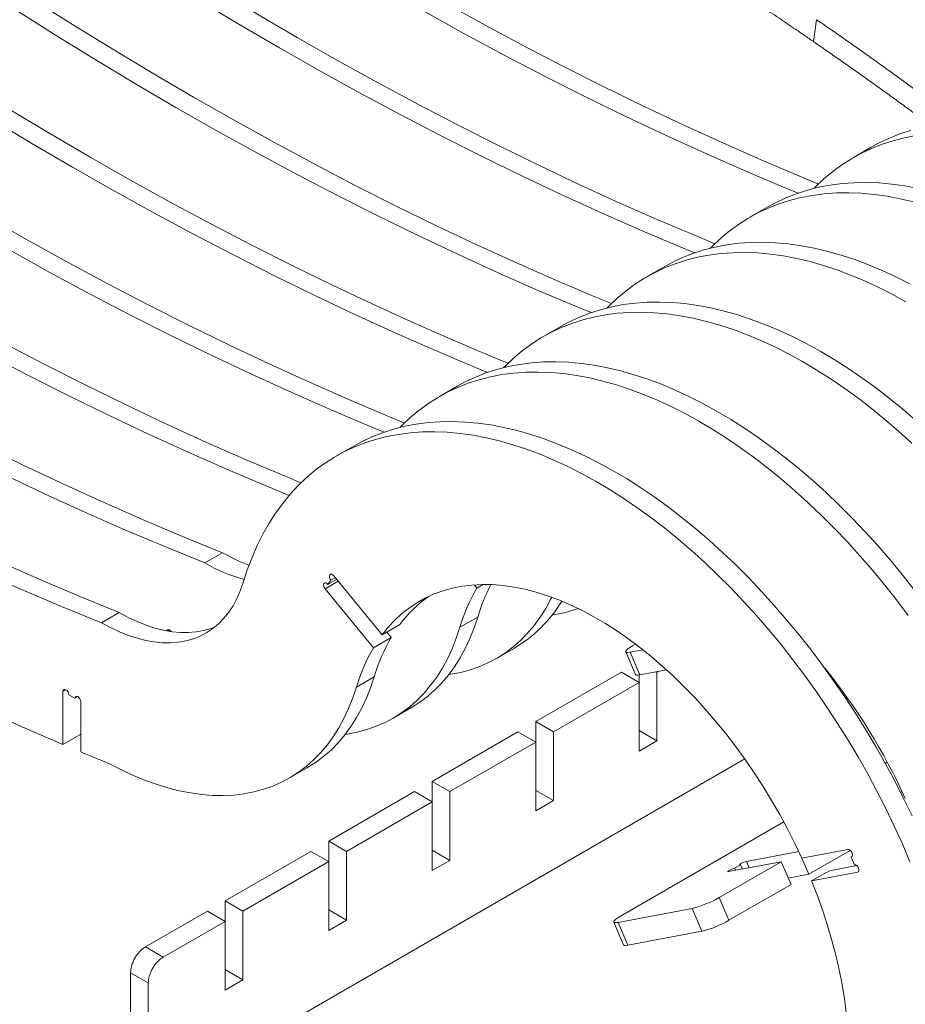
# Model space of a CAD drawing. Header units: millimetres. Extents: x -1732 to 6309, y -3588 to 3891.
# Tile 9 of 18: x 5489 to 5913, y -316 to 154. Entities that reach past the tile are written whole.
import ezdxf

# ---------------------------------------------------------------- set-up
doc = ezdxf.new("R2010")
doc.units = ezdxf.units.MM

msp = doc.modelspace()

# ---------------------------------------------------------------- linework, layer by layer
at = {"color": 7, "linetype": 'Continuous', "lineweight": 15}
for p, q in [((5868.84, 143.9), (5870.32, 154.4)), ((5896.44, 93.4), (5887.95, 88.5)), ((5846.94, 64.83), (5838.46, 59.93)), ((5797.45, 36.25), (5788.96, 31.35)), ((5747.95, 7.68), (5739.46, 2.78)), ((5698.45, -20.9), (5689.97, -25.8)), ((5648.95, -49.47), (5640.47, -54.37)), ((5577.78, -105.39), (5586.27, -100.49)), ((5640.08, -112.45), (5638, -113.65)), ((5662.51, -139.79), (5639.38, -111.59)), ((5636.63, -115.71), (5640.79, -113.31)), ((5638, -113.65), (5636.63, -115.71)), ((5706.63, -115.87), (5707.88, -117.4)), ((5710.83, -115.7), (5707.88, -117.4)), ((5635.26, -117.78), (5658.39, -145.97)), ((5528.29, -133.97), (5536.77, -129.07)), ((5699.76, -136.15), (5708.24, -131.25)), ((5662.51, -139.79), (5670.99, -134.89)), ((5666.87, -141.07), (5658.39, -145.97)), ((5664.75, -138.49), (5666.87, -141.07)), ((5782.3, -145.06), (5783.74, -144.24)), ((5717.27, -151.05), (5725.76, -146.15)), ((5779.01, -147.91), (5783.7, -158.79)), ((5787.18, -146.9), (5781.13, -148.04)), ((5785.81, -158.91), (5781.13, -148.04)), ((5650.26, -164.72), (5658.75, -159.82)), ((5777, -157.59), (5735.98, -181.27)), ((5785.48, -162.49), (5777, -157.59)), ((5785.48, -162.49), (5785.48, -158.97)), ((5798.53, -156.52), (5785.81, -158.91)), ((5793.68, -157.43), (5793.97, -157.59)), ((5794.53, -157.27), (5793.97, -157.59)), ((5793.97, -190.49), (5793.97, -157.59)), ((5785.48, -162.49), (5744.47, -186.17)), ((5785.48, -162.49), (5785.48, -195.38)), ((5509.9, -166.85), (5509.9, -192.24)), ((5515.56, -170.11), (5512.73, -168.48)), ((5516.97, -169.3), (5515.56, -170.11)), ((5518.39, -195.79), (5518.39, -171.75)), ((5884.78, -170.95), (5885.45, -170.56)), ((5667.78, -179.63), (5676.26, -174.73)), ((5735.98, -181.27), (5744.47, -186.17)), ((5735.98, -191.06), (5735.98, -181.27)), ((5518.39, -187.34), (5509.9, -192.24)), ((5727.5, -186.17), (5686.49, -209.84)), ((5735.98, -191.06), (5727.5, -186.17)), ((5744.47, -219.06), (5744.47, -186.17)), ((5785.48, -185.59), (5793.97, -190.49)), ((5735.98, -191.06), (5694.97, -214.74)), ((5735.98, -191.06), (5735.98, -223.96)), ((5785.48, -195.38), (5793.97, -190.49)), ((5557.79, -359.71), (5835.95, -199.14)), ((5903.14, -201.24), (5904.11, -200.68)), ((5618.28, -208.2), (5626.76, -203.3)), ((5686.49, -209.84), (5694.97, -214.74)), ((5686.49, -219.64), (5686.49, -209.84)), ((5678, -214.74), (5636.99, -238.42)), ((5686.49, -219.64), (5678, -214.74)), ((5694.97, -247.63), (5694.97, -214.74)), ((5735.98, -214.16), (5744.47, -219.06)), ((5910.41, -215), (5911.26, -214.84)), ((5686.49, -219.64), (5645.47, -243.31)), ((5686.49, -219.64), (5686.49, -252.53)), ((5735.98, -223.96), (5744.47, -219.06)), ((5776.57, -274.3), (5854.62, -229.25)), ((5636.99, -238.42), (5645.47, -243.31)), ((5636.99, -248.21), (5636.99, -238.42)), ((5628.5, -243.31), (5587.49, -266.99)), ((5636.99, -248.21), (5628.5, -243.31)), ((5645.47, -276.21), (5645.47, -243.31)), ((5686.49, -242.74), (5694.97, -247.63)), ((5836.75, -248.12), (5861.77, -243.41)), ((5885.3, -242.44), (5863.24, -246.6)), ((5886.38, -242.84), (5866.59, -254.26)), ((5636.99, -248.21), (5595.98, -271.89)), ((5636.99, -248.21), (5636.99, -281.11)), ((5686.49, -252.53), (5694.97, -247.63)), ((5853.42, -248.28), (5823.72, -265.43)), ((5828.26, -253.02), (5853.42, -248.28)), ((5858.11, -259.16), (5853.42, -248.28)), ((5863.29, -246.59), (5866.59, -254.26)), ((5886.86, -246.07), (5887.26, -245.84)), ((5888.42, -249.69), (5886.86, -246.07)), ((5833.92, -249.75), (5831.09, -251.39)), ((5831.09, -251.39), (5831.53, -252.4)), ((5834.8, -251.79), (5833.92, -249.75)), ((5866.59, -254.26), (5856.79, -256.1)), ((5867.93, -257.47), (5876.42, -252.57)), ((5867.93, -257.47), (5889.99, -253.32)), ((5876.42, -252.57), (5889.53, -250.1)), ((5858.11, -259.16), (5828.41, -276.3)), ((5587.49, -266.99), (5595.98, -271.89)), ((5587.49, -276.79), (5587.49, -266.99)), ((5828.41, -276.3), (5823.72, -265.43)), ((5579.01, -271.89), (5549.31, -289.03)), ((5587.49, -276.79), (5579.01, -271.89)), ((5595.98, -304.78), (5595.98, -271.89)), ((5636.99, -271.31), (5645.47, -276.21)), ((5810.76, -270.62), (5775.4, -277.28)), ((5815.45, -281.49), (5810.76, -270.62)), ((5587.49, -276.79), (5557.79, -293.93)), ((5587.49, -276.79), (5587.49, -309.68)), ((5636.99, -281.11), (5645.47, -276.21)), ((5773.28, -277.15), (5777.97, -288.03)), ((5780.08, -288.15), (5775.4, -277.28)), ((5815.45, -281.49), (5780.08, -288.15)), ((5557.79, -293.93), (5549.31, -289.03)), ((5587.49, -299.88), (5595.98, -304.78)), ((5550.72, -306.26), (5542.24, -301.36)), ((5542.24, -301.36), (5542.24, -350.65)), ((5587.49, -309.68), (5595.98, -304.78)), ((5550.72, -306.26), (5550.72, -355.55))]:
    msp.add_line(p, q, dxfattribs=at)
at = {"color": 8, "linetype": 'Continuous', "lineweight": 15}
for p, q in [((5641.5, -114.17), (5635.26, -117.78)), ((5560.81, -137.46), (5559.98, -137.94)), ((5511.32, -166.03), (5509.9, -166.85)), ((5838.07, -251.17), (5836.75, -248.12)), ((5890.38, -253.09), (5889.99, -253.32))]:
    msp.add_line(p, q, dxfattribs=at)
at = {"color": 7, "linetype": 'Continuous', "lineweight": 15, "flags": 128}
for points in [[(5871.22, 75.82), (5864.12, 78.74), (5844.96, 86.86), (5825.76, 95.3), (5806.53, 104.08), (5787.27, 113.17), (5767.99, 122.59), (5748.69, 132.33), (5729.38, 142.39), (5710.05, 152.76), (5690.72, 163.45), (5671.39, 174.46), (5652.05, 185.77), (5632.72, 197.39), (5613.39, 209.32), (5594.08, 221.55), (5574.78, 234.09), (5555.5, 246.92), (5536.24, 260.05), (5517.01, 273.47), (5497.81, 287.19), (5478.64, 301.19), (5459.51, 315.48)], [(5861.44, 71.45), (5855.64, 73.84), (5836.47, 81.96), (5817.27, 90.41), (5798.04, 99.18), (5778.78, 108.27), (5759.5, 117.69), (5740.21, 127.43), (5720.89, 137.49), (5701.57, 147.87), (5682.24, 158.56), (5662.9, 169.56), (5643.57, 180.87), (5624.23, 192.49), (5604.91, 204.42), (5585.59, 216.65), (5566.3, 229.19), (5547.02, 242.02), (5527.76, 255.15), (5508.53, 268.57), (5489.33, 282.29), (5470.16, 296.29), (5451.03, 310.58)], [(5821.72, 47.24), (5814.63, 50.17), (5795.46, 58.28), (5776.26, 66.73), (5757.03, 75.5), (5737.77, 84.6), (5718.49, 94.02), (5699.19, 103.76), (5679.88, 113.81), (5660.56, 124.19), (5641.22, 134.88), (5621.89, 145.88), (5602.55, 157.2), (5583.22, 168.82), (5563.9, 180.75), (5544.58, 192.98), (5525.28, 205.51), (5506, 218.34), (5486.75, 231.47), (5467.51, 244.9), (5448.31, 258.61), (5429.15, 272.62), (5410.01, 286.91)], [(5811.94, 42.87), (5806.14, 45.27), (5786.97, 53.39), (5767.77, 61.83), (5748.54, 70.6), (5729.29, 79.7), (5710.01, 89.12), (5690.71, 98.86), (5671.4, 108.92), (5652.07, 119.29), (5632.74, 129.98), (5613.4, 140.98), (5594.07, 152.3), (5574.74, 163.92), (5555.41, 175.85), (5536.1, 188.08), (5516.8, 200.61), (5497.52, 213.45), (5478.26, 226.58), (5459.03, 240), (5439.83, 253.71), (5420.66, 267.72), (5401.53, 282.01)], [(5772.22, 18.67), (5765.13, 21.59), (5745.96, 29.71), (5726.76, 38.16), (5707.53, 46.93), (5688.27, 56.02), (5668.99, 65.44), (5649.7, 75.18), (5630.38, 85.24), (5611.06, 95.62), (5591.73, 106.31), (5572.39, 117.31), (5553.06, 128.62), (5533.72, 140.24), (5514.4, 152.17), (5495.09, 164.4), (5475.79, 176.94), (5456.51, 189.77), (5437.25, 202.9), (5418.02, 216.32), (5398.82, 230.04), (5379.65, 244.04), (5360.52, 258.33)], [(5762.45, 14.3), (5756.64, 16.69), (5737.48, 24.81), (5718.28, 33.26), (5699.05, 42.03), (5679.79, 51.13), (5660.51, 60.54), (5641.21, 70.28), (5621.9, 80.34), (5602.57, 90.72), (5583.24, 101.41), (5563.91, 112.41), (5544.57, 123.72), (5525.24, 135.35), (5505.91, 147.27), (5486.6, 159.51), (5467.3, 172.04), (5448.02, 184.87), (5428.76, 198), (5409.53, 211.42), (5390.33, 225.14), (5371.16, 239.14), (5352.03, 253.43)], [(5722.73, -9.91), (5715.63, -6.98), (5696.46, 1.14), (5677.26, 9.58), (5658.03, 18.35), (5638.78, 27.45), (5619.5, 36.87), (5600.2, 46.61), (5580.89, 56.67), (5561.56, 67.04), (5542.23, 77.73), (5522.89, 88.73), (5503.56, 100.05), (5484.23, 111.67), (5464.9, 123.6), (5445.59, 135.83), (5426.29, 148.36), (5407.01, 161.2), (5387.75, 174.33), (5368.52, 187.75), (5349.32, 201.46), (5330.15, 215.47), (5311.02, 229.76)], [(5712.95, -14.28), (5707.15, -11.88), (5687.98, -3.76), (5668.78, 4.68), (5649.55, 13.46), (5630.29, 22.55), (5611.01, 31.97), (5591.71, 41.71), (5572.4, 51.77), (5553.08, 62.14), (5533.74, 72.83), (5514.41, 83.84), (5495.07, 95.15), (5475.74, 106.77), (5456.42, 118.7), (5437.1, 130.93), (5417.8, 143.46), (5398.52, 156.3), (5379.27, 169.43), (5360.03, 182.85), (5340.83, 196.57), (5321.66, 210.57), (5302.53, 224.86)], [(5673.23, -38.48), (5666.13, -35.56), (5646.97, -27.44), (5627.77, -18.99), (5608.54, -10.22), (5589.28, -1.12), (5570, 8.29), (5550.7, 18.03), (5531.39, 28.09), (5512.06, 38.47), (5492.73, 49.16), (5473.4, 60.16), (5454.06, 71.47), (5434.73, 83.1), (5415.4, 95.02), (5396.09, 107.26), (5376.79, 119.79), (5357.51, 132.62), (5338.25, 145.75), (5319.02, 159.17), (5299.82, 172.89), (5280.65, 186.89), (5261.52, 201.18)], [(5663.45, -42.85), (5657.65, -40.45), (5638.48, -32.34), (5619.28, -23.89), (5600.05, -15.12), (5580.79, -6.02), (5561.51, 3.4), (5542.22, 13.14), (5522.9, 23.19), (5503.58, 33.57), (5484.25, 44.26), (5464.91, 55.26), (5445.58, 66.57), (5426.24, 78.2), (5406.92, 90.12), (5387.6, 102.36), (5368.31, 114.89), (5349.03, 127.72), (5329.77, 140.85), (5310.54, 154.28), (5291.34, 167.99), (5272.17, 181.99), (5253.04, 196.28)], [(5623.73, -67.06), (5616.64, -64.13), (5597.47, -56.01), (5578.27, -47.57), (5559.04, -38.79), (5539.78, -29.7), (5520.5, -20.28), (5501.2, -10.54), (5481.89, -0.48), (5462.57, 9.89), (5443.23, 20.58), (5423.9, 31.59), (5404.56, 42.9), (5385.23, 54.52), (5365.91, 66.45), (5346.59, 78.68), (5327.29, 91.21), (5308.01, 104.05), (5288.76, 117.18), (5269.53, 130.6), (5250.32, 144.31), (5231.16, 158.32), (5212.02, 172.61)], [(5618.06, -73.1), (5608.15, -69.03), (5588.98, -60.91), (5569.78, -52.46), (5550.55, -43.69), (5531.3, -34.6), (5512.02, -25.18), (5492.72, -15.44), (5473.41, -5.38), (5454.08, 4.99), (5434.75, 15.68), (5415.41, 26.69), (5396.08, 38), (5376.75, 49.62), (5357.42, 61.55), (5338.11, 73.78), (5318.81, 86.32), (5299.53, 99.15), (5280.27, 112.28), (5261.04, 125.7), (5241.84, 139.42), (5222.67, 153.42), (5203.54, 167.71)], [(5586.27, -100.49), (5567.14, -92.7), (5547.97, -84.59), (5528.77, -76.14), (5509.54, -67.37), (5490.28, -58.27), (5471, -48.85), (5451.71, -39.11), (5432.39, -29.06), (5413.07, -18.68), (5393.74, -7.99), (5374.4, 3.01), (5355.07, 14.32), (5335.73, 25.95), (5316.41, 37.87), (5297.1, 50.11), (5277.8, 62.64), (5258.52, 75.47), (5239.26, 88.6), (5220.03, 102.03), (5200.83, 115.74), (5181.66, 129.74), (5162.53, 144.03)], [(5577.78, -105.39), (5558.65, -97.6), (5539.49, -89.49), (5520.29, -81.04), (5501.06, -72.27), (5481.8, -63.17), (5462.52, -53.75), (5443.22, -44.01), (5423.91, -33.95), (5404.58, -23.58), (5385.25, -12.89), (5365.92, -1.89), (5346.58, 9.43), (5327.25, 21.05), (5307.92, 32.98), (5288.61, 45.21), (5269.31, 57.74), (5250.03, 70.57), (5230.77, 83.7), (5211.54, 97.13), (5192.34, 110.84), (5173.17, 124.85), (5154.04, 139.14)], [(5536.77, -129.07), (5517.64, -121.28), (5498.48, -113.16), (5479.27, -104.72), (5460.04, -95.94), (5440.79, -86.85), (5421.51, -77.43), (5402.21, -67.69), (5382.9, -57.63), (5363.57, -47.26), (5344.24, -36.57), (5324.9, -25.56), (5305.57, -14.25), (5286.24, -2.63), (5266.91, 9.3), (5247.6, 21.53), (5228.3, 34.07), (5209.02, 46.9), (5189.76, 60.03), (5170.53, 73.45), (5151.33, 87.17), (5132.16, 101.17), (5113.03, 115.46)], [(5528.29, -133.97), (5509.16, -126.18), (5489.99, -118.06), (5470.79, -109.61), (5451.56, -100.84), (5432.3, -91.75), (5413.02, -82.33), (5393.72, -72.59), (5374.41, -62.53), (5355.09, -52.15), (5335.75, -41.46), (5316.42, -30.46), (5297.08, -19.15), (5277.75, -7.53), (5258.43, 4.4), (5239.11, 16.63), (5219.81, 29.17), (5200.53, 42), (5181.28, 55.13), (5162.04, 68.55), (5142.84, 82.27), (5123.68, 96.27), (5104.54, 110.56)], [(5917.84, 98.97), (5912.31, 97.91), (5906.93, 96.54), (5901.7, 94.86), (5896.62, 92.85), (5891.71, 90.54), (5886.97, 87.92), (5882.41, 85), (5878.03, 81.78), (5873.84, 78.26), (5869.84, 74.45), (5869.14, 73.73)], [(5915.42, 101.44), (5910.18, 99.75), (5905.11, 97.75), (5900.2, 95.44), (5896.44, 93.4)], [(5918.78, 73.69), (5912.49, 74.88), (5906.29, 75.75), (5900.18, 76.3), (5894.16, 76.53), (5888.26, 76.44), (5882.48, 76.02), (5876.82, 75.29), (5871.3, 74.24), (5865.92, 72.87), (5860.69, 71.18), (5855.61, 69.18), (5850.7, 66.87), (5846.94, 64.83)], [(5916.65, 67.28), (5910.29, 68.79), (5904.01, 69.98), (5897.8, 70.85), (5891.69, 71.4), (5885.68, 71.63), (5879.78, 71.54), (5874, 71.13), (5868.34, 70.39), (5862.82, 69.34), (5857.43, 67.97), (5852.2, 66.28), (5847.13, 64.28), (5842.21, 61.97), (5837.47, 59.35), (5832.91, 56.43), (5828.53, 53.2), (5824.34, 49.68), (5820.34, 45.87), (5819.64, 45.16)], [(5914.88, 28.05), (5908.26, 31.4), (5901.66, 34.45), (5895.09, 37.2), (5888.56, 39.65), (5882.07, 41.78), (5875.64, 43.61), (5869.28, 45.11), (5862.99, 46.3), (5856.79, 47.17), (5850.68, 47.72), (5844.67, 47.95), (5838.77, 47.86), (5832.98, 47.45), (5827.33, 46.72), (5821.8, 45.66), (5816.42, 44.29), (5811.19, 42.61), (5806.11, 40.6), (5801.2, 38.29), (5797.45, 36.25)], [(5913.03, 19.51), (5906.4, 23.15), (5899.78, 26.5), (5893.17, 29.55), (5886.6, 32.3), (5880.07, 34.75), (5873.59, 36.88), (5867.16, 38.71), (5860.8, 40.21), (5854.51, 41.4), (5848.3, 42.28), (5842.19, 42.83), (5836.18, 43.06), (5830.28, 42.96), (5824.5, 42.55), (5818.84, 41.82), (5813.32, 40.77), (5807.94, 39.39), (5802.7, 37.71), (5797.63, 35.71), (5792.72, 33.39), (5787.97, 30.77), (5783.41, 27.85), (5779.03, 24.63), (5774.84, 21.11), (5770.85, 17.3), (5770.15, 16.58)], [(5122.41, 31.45), (5141.68, 17.47), (5160.99, 3.77), (5180.32, -9.65), (5199.68, -22.78), (5219.06, -35.63), (5238.46, -48.18), (5257.87, -60.44), (5277.29, -72.41), (5296.72, -84.08), (5316.15, -95.45), (5335.59, -106.51), (5355.02, -117.28), (5374.44, -127.74), (5393.85, -137.89), (5413.25, -147.73), (5432.63, -157.26), (5451.99, -166.48), (5471.32, -175.38), (5490.63, -183.97), (5509.9, -192.24)], [(5917.95, -37.41), (5911.5, -31.88), (5905, -26.6), (5898.46, -21.57), (5891.88, -16.81), (5885.27, -12.32), (5878.65, -8.1), (5872.01, -4.17), (5865.38, -0.53), (5858.76, 2.83), (5852.16, 5.88), (5845.59, 8.63), (5839.06, 11.07), (5832.57, 13.21), (5826.15, 15.03), (5819.78, 16.54), (5813.5, 17.73), (5807.29, 18.6), (5801.18, 19.15), (5795.17, 19.38), (5789.27, 19.29), (5783.49, 18.88), (5777.83, 18.14), (5772.31, 17.09), (5766.92, 15.72), (5761.69, 14.03), (5756.62, 12.03), (5751.7, 9.72), (5747.95, 7.68)], [(5915.84, -48.08), (5909.46, -42.31), (5903.02, -36.78), (5896.52, -31.5), (5889.97, -26.47), (5883.39, -21.71), (5876.79, -17.22), (5870.16, -13), (5863.53, -9.07), (5856.9, -5.42), (5850.28, -2.07), (5843.68, 0.98), (5837.11, 3.73), (5830.57, 6.18), (5824.09, 8.31), (5817.66, 10.13), (5811.3, 11.64), (5805.01, 12.83), (5798.81, 13.7), (5792.69, 14.25), (5786.68, 14.48), (5780.78, 14.39), (5775, 13.98), (5769.34, 13.24), (5763.82, 12.19), (5758.44, 10.82), (5753.21, 9.13), (5748.13, 7.13), (5743.22, 4.82), (5738.48, 2.2), (5733.91, -0.72), (5729.53, -3.95), (5725.34, -7.47), (5721.35, -11.27), (5720.65, -11.99)], [(5916.99, -118.2), (5911.3, -110.99), (5905.48, -103.95), (5899.55, -97.1), (5893.51, -90.44), (5887.37, -84), (5881.14, -77.76), (5874.83, -71.76), (5868.45, -65.99), (5862.01, -60.45), (5855.51, -55.17), (5848.96, -50.15), (5842.38, -45.38), (5835.77, -40.89), (5829.15, -36.68), (5822.52, -32.74), (5815.89, -29.1), (5809.27, -25.75), (5802.67, -22.7), (5796.09, -19.95), (5789.56, -17.5), (5783.08, -15.37), (5776.65, -13.54), (5770.29, -12.04), (5764, -10.85), (5757.79, -9.98), (5751.68, -9.42), (5745.67, -9.19), (5739.77, -9.29), (5733.99, -9.7), (5728.33, -10.43), (5722.81, -11.49), (5717.43, -12.86), (5712.19, -14.54), (5707.12, -16.54), (5702.21, -18.86), (5698.45, -20.9)], [(5914.06, -130.49), (5908.5, -123.1), (5902.81, -115.89), (5896.99, -108.85), (5891.06, -101.99), (5885.02, -95.34), (5878.88, -88.89), (5872.66, -82.66), (5866.35, -76.66), (5859.96, -70.88), (5853.52, -65.35), (5847.02, -60.07), (5840.48, -55.04), (5833.9, -50.28), (5827.29, -45.79), (5820.66, -41.58), (5814.03, -37.64), (5807.4, -34), (5800.78, -30.65), (5794.18, -27.59), (5787.61, -24.84), (5781.08, -22.4), (5774.59, -20.26), (5768.16, -18.44), (5761.8, -16.93), (5755.51, -15.74), (5749.31, -14.87), (5743.2, -14.32), (5737.19, -14.09), (5731.29, -14.18), (5725.5, -14.6), (5719.85, -15.33), (5714.32, -16.38), (5708.94, -17.75), (5703.71, -19.44), (5698.63, -21.44), (5693.72, -23.75), (5688.98, -26.37), (5684.42, -29.3), (5680.04, -32.52), (5675.85, -36.04), (5671.85, -39.85), (5671.15, -40.57)], [(5915.95, -226.4), (5911.91, -218), (5907.66, -209.66), (5903.23, -201.4), (5898.62, -193.23), (5893.83, -185.17), (5888.87, -177.22), (5883.75, -169.4), (5878.47, -161.71), (5873.05, -154.16), (5867.49, -146.78), (5861.8, -139.56), (5855.98, -132.52), (5850.05, -125.67), (5844.01, -119.02), (5837.87, -112.57), (5831.64, -106.34), (5825.33, -100.33), (5818.95, -94.56), (5812.51, -89.03), (5806.01, -83.75), (5799.46, -78.72), (5792.88, -73.96), (5786.28, -69.47), (5779.65, -65.25), (5773.02, -61.32), (5766.39, -57.67), (5759.77, -54.32), (5753.17, -51.27), (5746.6, -48.52), (5740.06, -46.07), (5733.58, -43.94), (5727.15, -42.12), (5720.79, -40.61), (5714.5, -39.42), (5708.3, -38.55), (5702.19, -38), (5696.17, -37.77), (5690.27, -37.86), (5684.49, -38.27), (5678.83, -39.01), (5673.31, -40.06), (5667.93, -41.43), (5662.7, -43.12), (5657.62, -45.12), (5652.71, -47.43), (5648.95, -49.47)], [(5914.96, -248.26), (5911.32, -239.76), (5907.47, -231.3), (5903.42, -222.89), (5899.18, -214.56), (5894.74, -206.3), (5890.13, -198.13), (5885.34, -190.07), (5880.38, -182.12), (5875.26, -174.29), (5869.99, -166.6), (5864.57, -159.06), (5859.01, -151.68), (5853.31, -144.46), (5847.5, -137.42), (5841.56, -130.57), (5835.52, -123.92), (5829.39, -117.47), (5823.16, -111.24), (5816.85, -105.23), (5810.47, -99.46), (5804.02, -93.93), (5797.52, -88.64), (5790.98, -83.62), (5784.4, -78.86), (5777.79, -74.37), (5771.17, -70.15), (5764.53, -66.22), (5757.9, -62.57), (5751.28, -59.22), (5744.68, -56.17), (5738.11, -53.42), (5731.58, -50.97), (5725.09, -48.84), (5718.67, -47.02), (5712.3, -45.51), (5706.02, -44.32), (5699.81, -43.45), (5693.7, -42.9), (5687.69, -42.67), (5681.79, -42.76), (5676.01, -43.17), (5670.35, -43.9), (5664.83, -44.96), (5659.44, -46.33), (5654.21, -48.02), (5649.14, -50.02), (5644.22, -52.33), (5639.48, -54.95), (5634.92, -57.87), (5630.54, -61.1), (5626.35, -64.61), (5622.35, -68.42), (5618.56, -72.52), (5614.98, -76.89), (5611.6, -81.54), (5608.44, -86.45), (5605.51, -91.62), (5602.8, -97.05), (5600.31, -102.72), (5598.06, -108.63), (5596.05, -114.76)], [(5639.38, -111.59), (5638.85, -111.09), (5638.3, -110.83), (5637.81, -110.83), (5637.45, -111.11), (5637.29, -111.62), (5637.33, -112.28), (5637.58, -113), (5638, -113.65)], [(5596.05, -114.76), (5594.69, -118.7), (5593.09, -122.4), (5591.24, -125.84), (5589.16, -129), (5586.86, -131.88), (5584.33, -134.46), (5581.6, -136.73), (5578.67, -138.69), (5575.55, -140.33), (5572.25, -141.64), (5568.8, -142.62), (5565.19, -143.27), (5561.44, -143.57), (5557.57, -143.54), (5553.59, -143.17), (5549.52, -142.46), (5545.37, -141.41), (5541.16, -140.03), (5536.89, -138.33), (5532.6, -136.3), (5528.29, -133.97)], [(5636.63, -115.71), (5636.1, -115.22), (5635.56, -114.95), (5635.06, -114.96), (5634.71, -115.24), (5634.54, -115.75), (5634.58, -116.41), (5634.84, -117.12), (5635.26, -117.78)], [(5662.51, -139.79), (5665.47, -136.1), (5668.65, -132.71), (5672.03, -129.61), (5675.6, -126.8), (5679.37, -124.3), (5683.32, -122.11), (5687.45, -120.24), (5691.73, -118.68), (5696.18, -117.45), (5700.77, -116.54), (5705.5, -115.96), (5710.35, -115.7), (5715.33, -115.78), (5720.4, -116.18), (5725.58, -116.91), (5730.84, -117.97), (5736.17, -119.35), (5741.56, -121.05), (5747, -123.06), (5752.49, -125.39), (5758, -128.03), (5763.52, -130.97), (5769.05, -134.21), (5774.57, -137.73), (5780.08, -141.54), (5785.55, -145.62), (5790.98, -149.97), (5796.35, -154.57), (5801.66, -159.42), (5806.9, -164.5), (5812.04, -169.81), (5817.09, -175.34), (5822.03, -181.06), (5826.85, -186.98), (5831.54, -193.07), (5836.08, -199.33), (5840.48, -205.74), (5844.72, -212.29), (5848.8, -218.96), (5852.69, -225.74), (5856.4, -232.61), (5859.92, -239.57), (5863.24, -246.6)], [(5694.4, -158.79), (5695.43, -158.64), (5700.17, -157.73), (5704.76, -156.5), (5709.2, -154.94), (5713.48, -153.07), (5717.58, -150.87), (5721.51, -148.37), (5725.24, -145.56), (5728.78, -142.45), (5732.11, -139.04), (5735.24, -135.34), (5738.14, -131.37), (5740.83, -127.12), (5743.29, -122.6), (5743.69, -121.8)], [(5582.34, -136.16), (5580.74, -136.75), (5577.28, -137.73), (5573.67, -138.37), (5569.93, -138.68), (5566.06, -138.64), (5562.08, -138.27), (5558.01, -137.56), (5553.86, -136.51), (5549.64, -135.13), (5545.38, -133.43), (5541.08, -131.41), (5536.77, -129.07)], [(5676.26, -174.73), (5676.57, -174.55), (5680.49, -172.05), (5684.23, -169.23), (5687.76, -166.12), (5691.1, -162.71), (5694.22, -159.02), (5697.13, -155.04), (5699.82, -150.79), (5702.28, -146.28), (5704.5, -141.51), (5706.49, -136.5), (5708.24, -131.25)], [(5644.9, -187.37), (5645.93, -187.21), (5650.67, -186.31), (5655.27, -185.07), (5659.71, -183.52), (5663.98, -181.64), (5668.08, -179.45), (5672.01, -176.94), (5675.74, -174.13), (5679.28, -171.02), (5682.61, -167.61), (5685.74, -163.92), (5688.65, -159.94), (5691.33, -155.69), (5693.79, -151.18), (5696.02, -146.41), (5698.01, -141.4), (5699.76, -136.15)], [(5561.61, -138.2), (5561.35, -137.89), (5560.81, -137.46), (5560.27, -137.27), (5559.81, -137.36), (5559.51, -137.71), (5559.46, -137.85)], [(5781.13, -148.04), (5780.11, -148.17), (5779.41, -148.15), (5779.04, -147.96), (5779.03, -147.62), (5779.37, -147.14), (5780.05, -146.54), (5781.04, -145.84), (5782.3, -145.06)], [(5626.76, -203.3), (5627.07, -203.12), (5631, -200.62), (5634.73, -197.81), (5638.27, -194.7), (5641.6, -191.29), (5644.73, -187.59), (5647.63, -183.62), (5650.32, -179.37), (5652.78, -174.85), (5655.01, -170.09), (5657, -165.07), (5658.75, -159.82)], [(5785.81, -158.91), (5784.8, -159.05), (5784.1, -159.02), (5783.73, -158.84), (5783.7, -158.79)], [(5531.84, -201.28), (5537.53, -204.24), (5543.2, -206.89), (5548.84, -209.23), (5554.44, -211.25), (5559.98, -212.96), (5565.47, -214.34), (5570.88, -215.4), (5576.2, -216.14), (5581.43, -216.54), (5586.55, -216.62), (5591.55, -216.37), (5596.43, -215.79), (5601.17, -214.88), (5605.77, -213.65), (5610.21, -212.09), (5614.48, -210.22), (5618.59, -208.02), (5622.51, -205.52), (5626.24, -202.71), (5629.78, -199.59), (5633.12, -196.19), (5636.24, -192.49), (5639.15, -188.51), (5641.84, -184.27), (5644.29, -179.75), (5646.52, -174.98), (5648.51, -169.97), (5650.26, -164.72)], [(5512.73, -168.48), (5512.62, -167.79), (5512.32, -167.09), (5511.86, -166.47), (5511.32, -166.03), (5510.77, -165.84), (5510.32, -165.93), (5510.01, -166.29), (5509.9, -166.85)], [(5518.39, -171.75), (5518.28, -171.06), (5517.97, -170.35), (5517.51, -169.73), (5516.97, -169.3), (5516.43, -169.11), (5515.97, -169.2), (5515.67, -169.55), (5515.56, -170.11)], [(5518.39, -195.79), (5520.07, -196.48), (5521.75, -197.18), (5523.43, -197.87), (5525.12, -198.55), (5526.8, -199.24), (5528.48, -199.92), (5530.16, -200.61), (5531.84, -201.28)], [(5886.86, -246.07), (5887.25, -245.85), (5887.46, -245.38), (5887.47, -244.74), (5887.26, -244.03), (5886.87, -243.36), (5886.36, -242.82), (5885.81, -242.5), (5885.3, -242.44)], [(5833.92, -249.75), (5833.58, -249.78), (5833.5, -249.67), (5833.71, -249.45), (5834.16, -249.16), (5834.79, -248.83), (5835.5, -248.52), (5836.19, -248.27), (5836.75, -248.12)], [(5828.26, -253.02), (5827.92, -253.04), (5827.85, -252.94), (5828.05, -252.72), (5828.5, -252.42), (5829.13, -252.1), (5829.85, -251.78), (5830.53, -251.53), (5831.09, -251.39)], [(5889.99, -253.32), (5890.38, -253.09), (5890.59, -252.63), (5890.59, -251.99), (5890.38, -251.28), (5889.99, -250.61), (5889.49, -250.07), (5888.93, -249.75), (5888.42, -249.69)], [(5867.93, -257.47), (5870.7, -264.57), (5873.25, -271.68), (5875.58, -278.79), (5877.67, -285.89), (5879.53, -292.95), (5881.15, -299.97), (5882.52, -306.92), (5883.65, -313.8), (5884.53, -320.59), (5885.16, -327.28), (5885.54, -333.84), (5885.67, -340.28)], [(5775.4, -277.28), (5774.38, -277.41), (5773.68, -277.39), (5773.31, -277.21), (5773.3, -276.87), (5773.64, -276.39), (5774.32, -275.78), (5775.31, -275.08), (5776.57, -274.3)], [(5780.08, -288.15), (5779.07, -288.29), (5778.37, -288.26), (5778, -288.08), (5777.97, -288.03)]]:
    msp.add_lwpolyline(points, dxfattribs=at)
at = {"color": 7, "linetype": 'Continuous', "lineweight": 15}
for centre, radius, start, end in [((5627.46, -29.8), 81.82, 239.7714, 249.534), ((5616.31, -40.16), 75.76, 239.4319, 254.8437), ((5781.32, -160.36), 85.08, 149.6673, 163.4621), ((5791.32, -156.02), 86.69, 152.3174, 163.3968), ((5719.46, -170.68), 60.25, 125.1029, 143.5548), ((5693, -90.42), 64.65, 300.4482, 329.068), ((5734.97, -65.36), 65.47, 277.838, 289.0904), ((5740.3, -184.04), 85.08, 149.6673, 163.4621), ((5731.82, -188.94), 85.08, 149.6673, 163.4621), ((5648.35, -338.52), 290.56, 24.5022, 38.9934), ((5799.09, -222.71), 49.31, 283.6824, 299.9636), ((5803.78, -233.58), 49.31, 283.6824, 299.9636)]:
    msp.add_arc(centre, radius, start, end, dxfattribs=at)
for points, knots in [([(5868.84, 143.9), (5868.13, 144.39), (5866.68, 145.39), (5863.6, 147.51), (5858.78, 150.8), (5851.9, 155.47), (5843.8, 160.9), (5826.78, 172.19), (5789.15, 196.44), (5728.68, 232.89), (5664.96, 268.13), (5618.73, 292.1), (5595.21, 303.9), (5583.29, 309.79), (5577.28, 312.73), (5573.91, 314.38), (5572.29, 315.16), (5571.52, 315.54)], [0, 0, 0, 0, 0.008066, 0.01646, 0.034856, 0.062268, 0.093474, 0.124806, 0.249878, 0.5, 0.750122, 0.875194, 0.937731, 0.969003, 0.985245, 0.992923, 1, 1, 1, 1]), ([(5918.89, 119.87), (5917.96, 120.56), (5916.1, 121.92), (5913.29, 123.97), (5910.49, 126.02), (5907.67, 128.06), (5904.85, 130.1), (5902.01, 132.14), (5899.17, 134.17), (5896.32, 136.21), (5893.47, 138.24), (5890.6, 140.27), (5887.73, 142.29), (5884.85, 144.32), (5881.96, 146.34), (5879.06, 148.35), (5876.15, 150.37), (5873.24, 152.38), (5871.29, 153.73), (5870.32, 154.4)], [0, 0, 0, 0, 0.058866, 0.117726, 0.176582, 0.235432, 0.294277, 0.353116, 0.411951, 0.47078, 0.529603, 0.588421, 0.647234, 0.706042, 0.764844, 0.823641, 0.882433, 0.941219, 1, 1, 1, 1]), ([(5917.41, 109.37), (5916.48, 110.06), (5914.62, 111.42), (5911.82, 113.47), (5909.02, 115.51), (5906.2, 117.55), (5903.38, 119.59), (5900.55, 121.63), (5897.71, 123.67), (5894.86, 125.7), (5892, 127.73), (5889.14, 129.76), (5886.26, 131.78), (5883.38, 133.81), (5880.49, 135.83), (5877.59, 137.85), (5874.69, 139.87), (5871.77, 141.88), (5869.82, 143.22), (5868.84, 143.9)], [0, 0, 0, 0, 0.0588257, 0.1176495, 0.1764718, 0.2352928, 0.294113, 0.3529327, 0.411752, 0.4705714, 0.5293912, 0.5882116, 0.647033, 0.7058558, 0.7646801, 0.8235064, 0.8823349, 0.941166, 1, 1, 1, 1]), ([(5549.31, -289.03), (5548.84, -289.33), (5547.91, -289.93), (5546.57, -291.2), (5545.34, -292.68), (5544.26, -294.34), (5543.38, -296.11), (5542.73, -297.92), (5542.31, -299.71), (5542.26, -300.81), (5542.24, -301.36)], [0, 0, 0, 0, 0.124902, 0.249809, 0.374885, 0.499961, 0.625054, 0.750164, 0.875104, 1, 1, 1, 1]), ([(5557.79, -293.93), (5557.33, -294.23), (5556.4, -294.83), (5555.06, -296.1), (5553.82, -297.58), (5552.75, -299.24), (5551.86, -301.01), (5551.22, -302.82), (5550.8, -304.61), (5550.75, -305.71), (5550.72, -306.26)], [0, 0, 0, 0, 0.124902, 0.249809, 0.374885, 0.499961, 0.625054, 0.750164, 0.875104, 1, 1, 1, 1])]:
    msp.add_open_spline(points, degree=3, knots=knots, dxfattribs=at)

doc.saveas('drawing.dxf')
